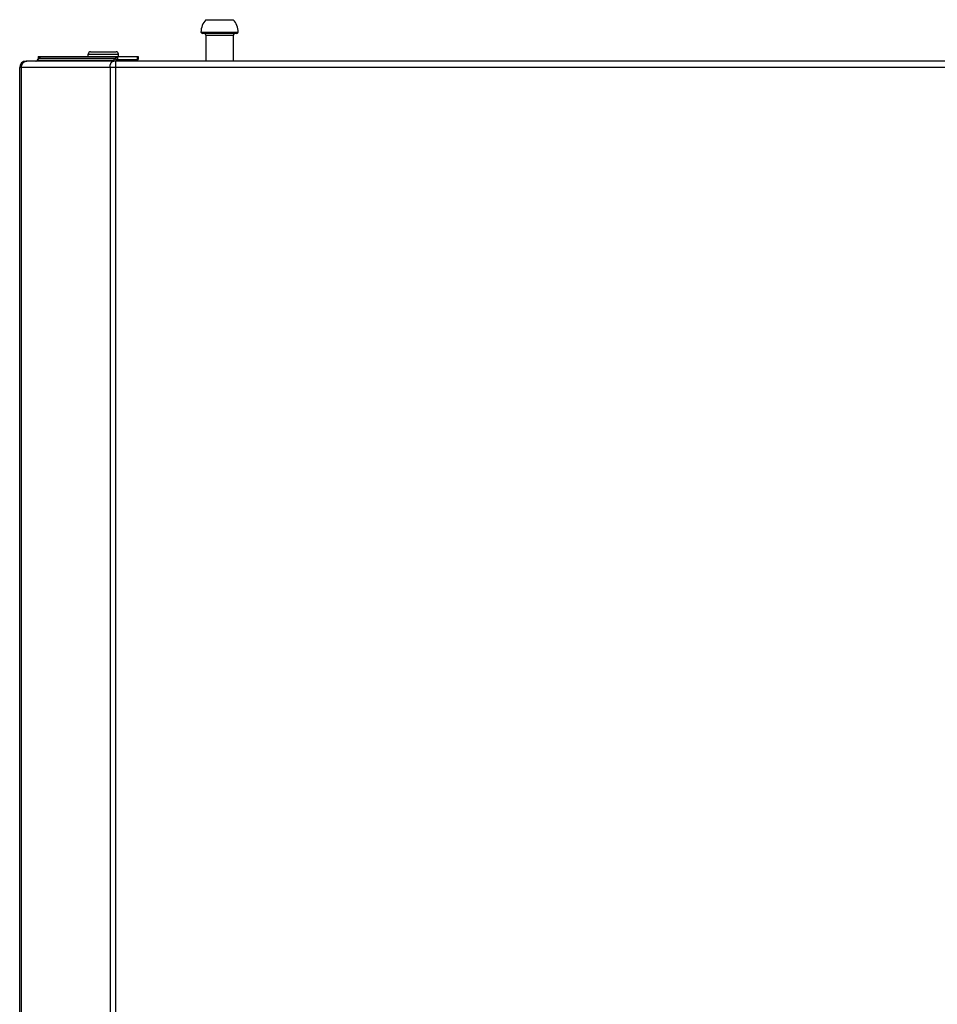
# Model space of a CAD drawing. Header units: centimetres. Extents: x 4745 to 39369, y 17389 to 19524.
# Tile 28 of 188: x 15479 to 15499, y 18233 to 18255. Entities that reach past the tile are written whole.
import ezdxf

# ---------------------------------------------------------------- set-up
doc = ezdxf.new("R2010")
doc.units = ezdxf.units.CM
doc.layers.add('$_urządzenia', color=250, linetype='Continuous')

# ---------------------------------------------------------------- blocks, each defined once
blk = doc.blocks.new('A$C92957c0b')
at = {"layer": '$_urządzenia'}
for p, q in [((-259.95, -20.1), (-254.05, -20.1)), ((-261, -22.8), (-253, -22.8)), ((-253.4, -23.1), (-260.6, -23.1)), ((-259.95, -23.4), (-254.05, -23.4)), ((-259.95, -23.4), (-259.95, -29)), ((-254.05, -23.4), (-254.05, -29)), ((-285.24, -27.5), (-278.74, -27.5)), ((-285.24, -28), (-285.24, -27.5)), ((-284.74, -27), (-279.24, -27)), ((-278.74, -28), (-278.74, -27.5)), ((0, -29), (-298.6, -29)), ((-296.16, -28.79), (-295.89, -28.41)), ((-296.16, -28.79), (-279.75, -28.79)), ((-296, -28), (-274.49, -28)), ((-296, -28), (-296, -28.56)), ((-295.98, -28), (-295.98, -28.54)), ((-295.89, -28.41), (-279.48, -28.41)), ((-295.34, -28), (-295.34, -28.02)), ((-295.24, -28), (-295.19, -28)), ((-279.75, -28.79), (-279.48, -28.41)), ((-279.61, -29), (-279.75, -28.79)), ((-279.13, -28.91), (-279.48, -28.41)), ((-279.34, -1127), (-279.34, -29)), ((-279.2, -29), (-279.13, -28.91)), ((-279.15, -28.1), (-278.96, -28.75)), ((-278.99, -28), (-278.99, -28.59)), ((-278.99, -28.6), (-278.99, -28.59)), ((-278.98, -28.7), (-274.49, -28.7)), ((-278.96, -28.75), (-278.96, -28.75)), ((-274.75, -28), (-274.75, -28.7)), ((-274.49, -28), (-274.49, -28.7)), ((0, -30.4), (-300, -30.4)), ((-300, -1125.6), (-300, -30.4)), ((-299.63, -1125.6), (-299.63, -30.4)), ((-280.56, -30.4), (-280.56, -1125.6))]:
    blk.add_line(p, q, dxfattribs=at)
for points in [[(-299.63, -30.4), (-299.63, -30.34), (-299.62, -30.29), (-299.62, -30.23), (-299.61, -30.18), (-299.6, -30.12), (-299.59, -30.06), (-299.58, -30.01), (-299.57, -29.96), (-299.55, -29.9), (-299.53, -29.85), (-299.51, -29.8), (-299.49, -29.75), (-299.47, -29.7), (-299.45, -29.65), (-299.42, -29.6), (-299.39, -29.56), (-299.36, -29.51), (-299.33, -29.47), (-299.3, -29.43), (-299.27, -29.39), (-299.23, -29.35), (-299.2, -29.32), (-299.16, -29.28), (-299.12, -29.25), (-299.09, -29.22), (-299.05, -29.19), (-299, -29.16), (-298.96, -29.14), (-298.92, -29.11), (-298.88, -29.09), (-298.83, -29.07), (-298.79, -29.06), (-298.74, -29.04), (-298.7, -29.03), (-298.65, -29.02), (-298.6, -29.01), (-298.56, -29), (-298.51, -29), (-298.46, -29)], [(-296.51, -29), (-296.49, -29), (-296.47, -29), (-296.45, -28.99), (-296.43, -28.99), (-296.41, -28.98), (-296.38, -28.98), (-296.36, -28.97), (-296.34, -28.96), (-296.32, -28.95), (-296.3, -28.93), (-296.28, -28.92), (-296.27, -28.91), (-296.25, -28.89), (-296.23, -28.87), (-296.21, -28.86), (-296.19, -28.84), (-296.18, -28.82), (-296.16, -28.79)], [(-295.89, -28.41), (-295.85, -28.36), (-295.81, -28.31), (-295.77, -28.27), (-295.73, -28.23), (-295.69, -28.19), (-295.64, -28.15), (-295.59, -28.12), (-295.55, -28.09), (-295.5, -28.07), (-295.45, -28.05), (-295.4, -28.03), (-295.35, -28.02), (-295.29, -28.01), (-295.24, -28)], [(-280.46, -29.7), (-280.44, -29.65), (-280.42, -29.6), (-280.41, -29.56), (-280.39, -29.51), (-280.37, -29.47), (-280.34, -29.43), (-280.32, -29.39), (-280.3, -29.35), (-280.28, -29.32), (-280.25, -29.28), (-280.23, -29.25), (-280.2, -29.22), (-280.17, -29.19), (-280.14, -29.16), (-280.12, -29.14), (-280.09, -29.11), (-280.06, -29.09), (-280.03, -29.07), (-280, -29.06), (-279.97, -29.04), (-279.94, -29.03), (-279.91, -29.02), (-279.88, -29.01), (-279.84, -29), (-279.81, -29), (-279.78, -29)], [(-280.1, -29), (-280.08, -29), (-280.06, -29), (-280.04, -28.99), (-280.02, -28.99), (-280, -28.98), (-279.98, -28.98), (-279.96, -28.97), (-279.94, -28.96), (-279.92, -28.95), (-279.9, -28.93), (-279.88, -28.92), (-279.86, -28.91), (-279.84, -28.89), (-279.82, -28.87), (-279.8, -28.86), (-279.79, -28.84), (-279.77, -28.82), (-279.75, -28.79)], [(-279.48, -28.41), (-279.45, -28.37), (-279.42, -28.32), (-279.38, -28.28), (-279.34, -28.25), (-279.31, -28.21), (-279.27, -28.18), (-279.23, -28.15), (-279.19, -28.12), (-279.15, -28.1)], [(-279.15, -28.1), (-279.13, -28.08), (-279.11, -28.06), (-279.1, -28.04), (-279.08, -28.03), (-279.06, -28.02), (-279.04, -28.01), (-279.03, -28), (-279.01, -28), (-278.99, -28)], [(-279.13, -28.91), (-279.12, -28.88), (-279.1, -28.86), (-279.08, -28.84), (-279.06, -28.82), (-279.04, -28.81), (-279.03, -28.79), (-279.01, -28.77), (-278.98, -28.76), (-278.96, -28.75)], [(-278.98, -28.66), (-278.99, -28.65), (-278.99, -28.64), (-278.99, -28.63), (-278.99, -28.62), (-278.99, -28.61), (-278.99, -28.6), (-278.99, -28.6), (-278.99, -28.6)], [(-280.56, -30.4), (-280.56, -30.34), (-280.56, -30.29), (-280.56, -30.23), (-280.55, -30.18), (-280.55, -30.12), (-280.54, -30.06), (-280.53, -30.01), (-280.52, -29.96), (-280.51, -29.9), (-280.5, -29.85), (-280.49, -29.8), (-280.47, -29.75), (-280.46, -29.7)]]:
    blk.add_lwpolyline(points, dxfattribs=at)
for centre, radius, start, end in [((-257, -22.8), 4, 137.5189, 180), ((-257, -22.8), 4, 0, 42.4811), ((-260.47, -22.51), 0.6, 208.677, 257.8382), ((-260.25, -23.4), 0.3, 0, 90), ((-253.75, -23.4), 0.3, 90, 180), ((-253.53, -22.51), 0.6, 282.1618, 331.323), ((-284.74, -27.5), 0.5, 90, 180), ((-279.24, -27.5), 0.5, 0, 90), ((-298.6, -30.4), 1.4, 90, 180), ((-257, -33.93), 5.75, 120.8779, 121), ((-257, -33.93), 5.75, 59, 59.1221)]:
    blk.add_arc(centre, radius, start, end, dxfattribs=at)

msp = doc.modelspace()

# ---------------------------------------------------------------- block references
at = {"layer": '$_urządzenia', "xscale": 0.1, "yscale": 0.1, "zscale": 0.1}
msp.add_blockref('A$C92957c0b', (15509.216, 18256.513), dxfattribs=at)

doc.saveas('drawing.dxf')
